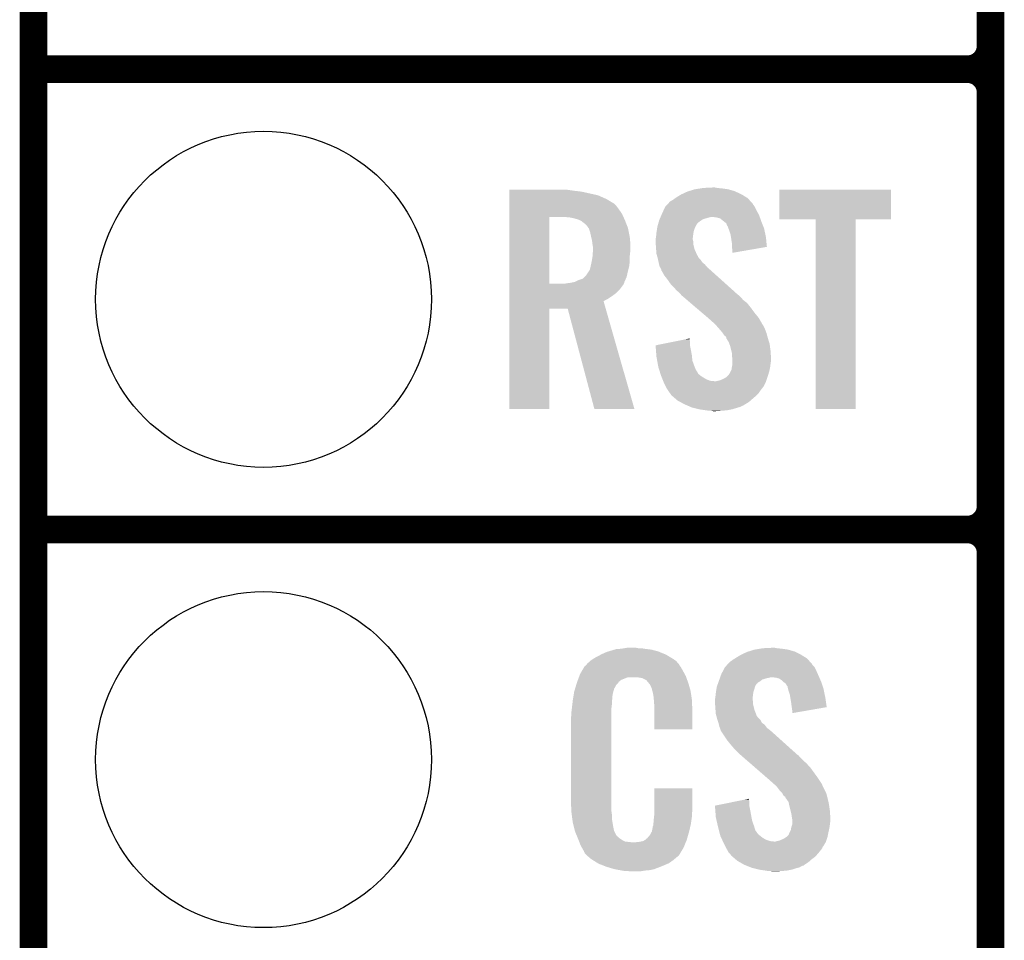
# Model space of a CAD drawing. Extents: x -0.05 to 0.95, y -0.15 to 0.98.
# Tile 11 of 30: x -0.05 to 0.16, y 0.46 to 0.66. Entities that reach past the tile are written whole.
import ezdxf

# ---------------------------------------------------------------- set-up
doc = ezdxf.new("R2010")
doc.units = 0
doc.layers.get('0').update_dxf_attribs({"linetype": 'CONTINUOUS'})
for name, color, linetype in [('GESTURE_CLICK_V102_GKO', 5, 'CONTINUOUS'), ('GESTURE_CLICK_V102_GTO', 14, 'CONTINUOUS'), ('GESTURE_CLICK_V102_GTS', 12, 'CONTINUOUS')]:
    doc.layers.add(name, color=color, linetype=linetype)

# ---------------------------------------------------------------- blocks, each defined once
blk = doc.blocks.new('ROUND_20')
blk.add_circle((0, 0), 0.0365)

msp = doc.modelspace()

# ---------------------------------------------------------------- linework, layer by layer
at = {"layer": 'GESTURE_CLICK_V102_GKO', "const_width": 0.006}
msp.add_lwpolyline([(-0.05, -0.15), (-0.05, 0.885)], dxfattribs=at)
at = {"layer": 'GESTURE_CLICK_V102_GTO', "const_width": 0.006}
for points in [[(0.158, -0.022), (0.158, 0.722)], [(-0.05, 0.65), (0.153, 0.65)], [(-0.05, 0.65), (0.153, 0.65)], [(0.158, 0.555), (0.158, 0.645)], [(-0.05, 0.55), (0.153, 0.55)], [(-0.05, 0.55), (0.153, 0.55)], [(0.158, 0.455), (0.158, 0.545)]]:
    msp.add_lwpolyline(points, dxfattribs=at)
for points in [[(0.153, 0.65, 0.414214), (0.158, 0.655)], [(0.158, 0.645, 0.414214), (0.153, 0.65)], [(0.158, 0.645, 0.414214), (0.153, 0.65)], [(0.153, 0.55, 0.414214), (0.158, 0.555)], [(0.158, 0.545, 0.414214), (0.153, 0.55)], [(0.158, 0.545, 0.414214), (0.153, 0.55)]]:
    msp.add_lwpolyline(points, format="xyb", dxfattribs=at)
at = {"layer": 'GESTURE_CLICK_V102_GTO'}
for points in [[(0.0534, 0.6237), (0.0534, 0.6238), (0.0667, 0.6237), (0.066, 0.6238)], [(0.0534, 0.6236), (0.0534, 0.6237), (0.0674, 0.6236), (0.0667, 0.6237)], [(0.0534, 0.6234), (0.0534, 0.6236), (0.0691, 0.6234), (0.0674, 0.6236)], [(0.0534, 0.6226), (0.0534, 0.6234), (0.0727, 0.6226), (0.0691, 0.6234)], [(0.0898, 0.6222), (0.0908, 0.6228), (0.10487, 0.6222), (0.1039, 0.6228)], [(0.0908, 0.6228), (0.0921, 0.6234), (0.1039, 0.6228), (0.10261, 0.6234)], [(0.0921, 0.6234), (0.09242, 0.6235), (0.10261, 0.6234), (0.1024, 0.6235)], [(0.09242, 0.6235), (0.0937, 0.6239), (0.1024, 0.6235), (0.101, 0.6239)], [(0.0937, 0.6239), (0.09497, 0.6241), (0.101, 0.6239), (0.0996, 0.6241)], [(0.09497, 0.6241), (0.0956, 0.6242), (0.0996, 0.6241), (0.0986, 0.6242)], [(0.0956, 0.6242), (0.0976, 0.6243), (0.0986, 0.6242), (0.0981, 0.6243)], [(0.1121, 0.6174), (0.1121, 0.6238), (0.1364, 0.6174), (0.1364, 0.6238)], [(0.1121, 0.6238), (0.1121, 0.6238), (0.1364, 0.6238), (0.1121, 0.6238)], [(0.0534, 0.6218), (0.0534, 0.6226), (0.0745, 0.6218), (0.0727, 0.6226)], [(0.0534, 0.6209), (0.0534, 0.6218), (0.076, 0.6209), (0.0745, 0.6218)], [(0.0534, 0.6208), (0.0534, 0.6209), (0.0762, 0.6208), (0.076, 0.6209)], [(0.0534, 0.6204), (0.0534, 0.6208), (0.0766, 0.6204), (0.0762, 0.6208)], [(0.08776, 0.6206), (0.08794, 0.6208), (0.1064, 0.6206), (0.1063, 0.6208)], [(0.08794, 0.6208), (0.0884, 0.6213), (0.1063, 0.6208), (0.10584, 0.6213)], [(0.0884, 0.6213), (0.0886, 0.6214), (0.10584, 0.6213), (0.10575, 0.6214)], [(0.0886, 0.6214), (0.0891, 0.6217), (0.10575, 0.6214), (0.10548, 0.6217)], [(0.0891, 0.6217), (0.08952, 0.622), (0.10548, 0.6217), (0.1052, 0.622)], [(0.08952, 0.622), (0.0898, 0.6222), (0.1052, 0.622), (0.10487, 0.6222)], [(0.0534, 0.6196), (0.0534, 0.6204), (0.0772, 0.6196), (0.0766, 0.6204)], [(0.0534, 0.6186), (0.0534, 0.6196), (0.0779, 0.6186), (0.0772, 0.6196)], [(0.0534, 0.6179), (0.0534, 0.6186), (0.07822, 0.6179), (0.0779, 0.6186)], [(0.08647, 0.6183), (0.0866, 0.6186), (0.1077, 0.6183), (0.10754, 0.6186)], [(0.0866, 0.6186), (0.08697, 0.6194), (0.10754, 0.6186), (0.1071, 0.6194)], [(0.08697, 0.6194), (0.0873, 0.6201), (0.1071, 0.6194), (0.10675, 0.6201)], [(0.0873, 0.6201), (0.08739, 0.6202), (0.10675, 0.6201), (0.1067, 0.6202)], [(0.08739, 0.6202), (0.08776, 0.6206), (0.1067, 0.6202), (0.1064, 0.6206)], [(0.0534, 0.6034), (0.0534, 0.6179), (0.0621, 0.6034), (0.0621, 0.6179)], [(0.0665, 0.6178), (0.0653, 0.6179), (0.07827, 0.6178), (0.07822, 0.6179)], [(0.0675, 0.6176), (0.0665, 0.6178), (0.07836, 0.6176), (0.07827, 0.6178)], [(0.0685, 0.6173), (0.0675, 0.6176), (0.0785, 0.6173), (0.07836, 0.6176)], [(0.0691, 0.617), (0.0685, 0.6173), (0.07862, 0.617), (0.0785, 0.6173)], [(0.0696, 0.6166), (0.0691, 0.617), (0.07877, 0.6166), (0.07862, 0.617)], [(0.0699, 0.6164), (0.0696, 0.6166), (0.07885, 0.6164), (0.07877, 0.6166)], [(0.0702, 0.6161), (0.0699, 0.6164), (0.07897, 0.6161), (0.07885, 0.6164)], [(0.08571, 0.6162), (0.0858, 0.6165), (0.0941, 0.6162), (0.0943, 0.6165)], [(0.0858, 0.6165), (0.08583, 0.6166), (0.0943, 0.6165), (0.0944, 0.6166)], [(0.08583, 0.6166), (0.08594, 0.617), (0.0944, 0.6166), (0.0949, 0.617)], [(0.08594, 0.617), (0.086, 0.6172), (0.0949, 0.617), (0.0952, 0.6172)], [(0.086, 0.6172), (0.08609, 0.6174), (0.0952, 0.6172), (0.0955, 0.6174)], [(0.08609, 0.6174), (0.08621, 0.6177), (0.0955, 0.6174), (0.0965, 0.6177)], [(0.08621, 0.6177), (0.0863, 0.6179), (0.0965, 0.6177), (0.0973, 0.6179)], [(0.0863, 0.6179), (0.08647, 0.6183), (0.10784, 0.6179), (0.1077, 0.6183)], [(0.0984, 0.6178), (0.0976, 0.6179), (0.10788, 0.6178), (0.10784, 0.6179)], [(0.0992, 0.6176), (0.0984, 0.6178), (0.10795, 0.6176), (0.10788, 0.6178)], [(0.10007, 0.6169), (0.0992, 0.6176), (0.1082, 0.6169), (0.10795, 0.6176)], [(0.1002, 0.6168), (0.10007, 0.6169), (0.10824, 0.6168), (0.1082, 0.6169)], [(0.1006, 0.6165), (0.1002, 0.6168), (0.10836, 0.6165), (0.10824, 0.6168)], [(0.1007, 0.6161), (0.1006, 0.6165), (0.10852, 0.6161), (0.10836, 0.6165)], [(0.12, 0.5762), (0.12, 0.6174), (0.1287, 0.5762), (0.1287, 0.6174)], [(0.12, 0.6174), (0.12, 0.6174), (0.1287, 0.6174), (0.1364, 0.6174)], [(0.07063, 0.6155), (0.0702, 0.6161), (0.0792, 0.6155), (0.07897, 0.6161)], [(0.0707, 0.6154), (0.07063, 0.6155), (0.07922, 0.6154), (0.0792, 0.6155)], [(0.071, 0.6145), (0.0707, 0.6154), (0.0794, 0.6145), (0.07922, 0.6154)], [(0.0712, 0.6136), (0.071, 0.6145), (0.07958, 0.6136), (0.0794, 0.6145)], [(0.0853, 0.6135), (0.08537, 0.6142), (0.09331, 0.6135), (0.0934, 0.6142)], [(0.08537, 0.6142), (0.0854, 0.6145), (0.0934, 0.6142), (0.09345, 0.6145)], [(0.0854, 0.6145), (0.08545, 0.6148), (0.09345, 0.6145), (0.0935, 0.6148)], [(0.08545, 0.6148), (0.08554, 0.6154), (0.0935, 0.6148), (0.0937, 0.6154)], [(0.08554, 0.6154), (0.0856, 0.6158), (0.0937, 0.6154), (0.0939, 0.6158)], [(0.0856, 0.6158), (0.08571, 0.6162), (0.0939, 0.6158), (0.0941, 0.6162)], [(0.1009, 0.6159), (0.1007, 0.6161), (0.1086, 0.6159), (0.10852, 0.6161)], [(0.1009, 0.6158), (0.1009, 0.6159), (0.10864, 0.6158), (0.1086, 0.6159)], [(0.10105, 0.6154), (0.1009, 0.6158), (0.1088, 0.6154), (0.10864, 0.6158)], [(0.1012, 0.615), (0.10105, 0.6154), (0.10888, 0.615), (0.1088, 0.6154)], [(0.1015, 0.6141), (0.1012, 0.615), (0.10907, 0.6141), (0.10888, 0.615)], [(0.07122, 0.6135), (0.0712, 0.6136), (0.0796, 0.6135), (0.07958, 0.6136)], [(0.0714, 0.6128), (0.07122, 0.6135), (0.07966, 0.6128), (0.0796, 0.6135)], [(0.07144, 0.6124), (0.0714, 0.6128), (0.0797, 0.6124), (0.07966, 0.6128)], [(0.0715, 0.6119), (0.07144, 0.6124), (0.0797, 0.6119), (0.0797, 0.6124)], [(0.0852, 0.6131), (0.08528, 0.6134), (0.0933, 0.6131), (0.0933, 0.6134)], [(0.0852, 0.613), (0.0852, 0.6131), (0.0933, 0.613), (0.0933, 0.6131)], [(0.0852, 0.6126), (0.0852, 0.613), (0.0934, 0.6126), (0.0933, 0.613)], [(0.08524, 0.612), (0.0852, 0.6126), (0.0934, 0.612), (0.0934, 0.6126)], [(0.08528, 0.6134), (0.0853, 0.6135), (0.0933, 0.6134), (0.09331, 0.6135)], [(0.10159, 0.6135), (0.1015, 0.6141), (0.1092, 0.6135), (0.10907, 0.6141)], [(0.1018, 0.6122), (0.10159, 0.6135), (0.10932, 0.6122), (0.1092, 0.6135)], [(0.1018, 0.6114), (0.1018, 0.6122), (0.1094, 0.6114), (0.10932, 0.6122)], [(0.0716, 0.6113), (0.0715, 0.6119), (0.0797, 0.6113), (0.0797, 0.6119)], [(0.07152, 0.6095), (0.07158, 0.6104), (0.0796, 0.6095), (0.0797, 0.6104)], [(0.07158, 0.6104), (0.0716, 0.6106), (0.0797, 0.6104), (0.0797, 0.6106)], [(0.0716, 0.6106), (0.0716, 0.6113), (0.0797, 0.6106), (0.0797, 0.6113)], [(0.0853, 0.6112), (0.08524, 0.612), (0.0936, 0.6112), (0.0934, 0.612)], [(0.08533, 0.6108), (0.0853, 0.6112), (0.0937, 0.6108), (0.0936, 0.6112)], [(0.0854, 0.6099), (0.08533, 0.6108), (0.09412, 0.6099), (0.0937, 0.6108)], [(0.08551, 0.6095), (0.0854, 0.6099), (0.0943, 0.6095), (0.09412, 0.6099)], [(0.1019, 0.6107), (0.1018, 0.6114), (0.10536, 0.6107), (0.1094, 0.6114)], [(0.1019, 0.6101), (0.1019, 0.6107), (0.1019, 0.6101), (0.10536, 0.6107)], [(0.07112, 0.6073), (0.0713, 0.6081), (0.0795, 0.6073), (0.07957, 0.6081)], [(0.0713, 0.6081), (0.07137, 0.6085), (0.07957, 0.6081), (0.0796, 0.6085)], [(0.07137, 0.6085), (0.0715, 0.6093), (0.0796, 0.6085), (0.0796, 0.6093)], [(0.0715, 0.6093), (0.07152, 0.6095), (0.0796, 0.6093), (0.0796, 0.6095)], [(0.08554, 0.6094), (0.08551, 0.6095), (0.0944, 0.6094), (0.0943, 0.6095)], [(0.08556, 0.6093), (0.08554, 0.6094), (0.0944, 0.6093), (0.0944, 0.6094)], [(0.08565, 0.609), (0.08556, 0.6093), (0.0946, 0.609), (0.0944, 0.6093)], [(0.0857, 0.6088), (0.08565, 0.609), (0.0948, 0.6088), (0.0946, 0.609)], [(0.08574, 0.6086), (0.0857, 0.6088), (0.095, 0.6086), (0.0948, 0.6088)], [(0.08588, 0.608), (0.08574, 0.6086), (0.0954, 0.608), (0.095, 0.6086)], [(0.0859, 0.6079), (0.08588, 0.608), (0.09552, 0.6079), (0.0954, 0.608)], [(0.08597, 0.6076), (0.0859, 0.6079), (0.0959, 0.6076), (0.09552, 0.6079)], [(0.0701, 0.6052), (0.0707, 0.6061), (0.07899, 0.6052), (0.0792, 0.6061)], [(0.0707, 0.6061), (0.0709, 0.6064), (0.0792, 0.6061), (0.07927, 0.6064)], [(0.0709, 0.6064), (0.0711, 0.6072), (0.07927, 0.6064), (0.07948, 0.6072)], [(0.0711, 0.6072), (0.07112, 0.6073), (0.07948, 0.6072), (0.0795, 0.6073)], [(0.0861, 0.6071), (0.08597, 0.6076), (0.09633, 0.6071), (0.0959, 0.6076)], [(0.08622, 0.6069), (0.0861, 0.6071), (0.0965, 0.6069), (0.09633, 0.6071)], [(0.0864, 0.6066), (0.08622, 0.6069), (0.09685, 0.6066), (0.0965, 0.6069)], [(0.08647, 0.6063), (0.0864, 0.6066), (0.0972, 0.6063), (0.09685, 0.6066)], [(0.0865, 0.6062), (0.08647, 0.6063), (0.09731, 0.6062), (0.0972, 0.6063)], [(0.0866, 0.6061), (0.0865, 0.6062), (0.09742, 0.6061), (0.09731, 0.6062)], [(0.0871, 0.6052), (0.0866, 0.6061), (0.09842, 0.6052), (0.09742, 0.6061)], [(0.0654, 0.6034), (0.066, 0.6035), (0.0783, 0.6034), (0.07835, 0.6035)], [(0.066, 0.6035), (0.0668, 0.6036), (0.07835, 0.6035), (0.0784, 0.6036)], [(0.0668, 0.6036), (0.06725, 0.6037), (0.0784, 0.6036), (0.0784, 0.6037)], [(0.06725, 0.6037), (0.0677, 0.6038), (0.0784, 0.6037), (0.07845, 0.6038)], [(0.0677, 0.6038), (0.0685, 0.6042), (0.07845, 0.6038), (0.07863, 0.6042)], [(0.0685, 0.6042), (0.0694, 0.6045), (0.07863, 0.6042), (0.07876, 0.6045)], [(0.0694, 0.6045), (0.0697, 0.6048), (0.07876, 0.6045), (0.0789, 0.6048)], [(0.0697, 0.6048), (0.0701, 0.6052), (0.0789, 0.6048), (0.07899, 0.6052)], [(0.0878, 0.6043), (0.0871, 0.6052), (0.09943, 0.6043), (0.09842, 0.6052)], [(0.0885, 0.6033), (0.0878, 0.6043), (0.10054, 0.6033), (0.09943, 0.6043)], [(0.0534, 0.6032), (0.0534, 0.6034), (0.0782, 0.6032), (0.0783, 0.6034)], [(0.0534, 0.6034), (0.0534, 0.6034), (0.0654, 0.6034), (0.0621, 0.6034)], [(0.0534, 0.6028), (0.0534, 0.6032), (0.0779, 0.6028), (0.0782, 0.6032)], [(0.0534, 0.6021), (0.0534, 0.6028), (0.0774, 0.6021), (0.0779, 0.6028)], [(0.0534, 0.6015), (0.0534, 0.6021), (0.0768, 0.6015), (0.0774, 0.6021)], [(0.0534, 0.6008), (0.0534, 0.6015), (0.0759, 0.6008), (0.0768, 0.6015)], [(0.0892, 0.6026), (0.0885, 0.6033), (0.10132, 0.6026), (0.10054, 0.6033)], [(0.0898, 0.6019), (0.0892, 0.6026), (0.1021, 0.6019), (0.10132, 0.6026)], [(0.0903, 0.6015), (0.0898, 0.6019), (0.10254, 0.6015), (0.1021, 0.6019)], [(0.0907, 0.6011), (0.0903, 0.6015), (0.10299, 0.6011), (0.10254, 0.6015)], [(0.0534, 0.6002), (0.0534, 0.6008), (0.075, 0.6002), (0.0759, 0.6008)], [(0.0534, 0.5996), (0.0534, 0.6002), (0.0739, 0.5996), (0.075, 0.6002)], [(0.0534, 0.598), (0.0534, 0.5996), (0.07436, 0.598), (0.0739, 0.5996)], [(0.0907, 0.601), (0.0907, 0.6011), (0.1031, 0.601), (0.10299, 0.6011)], [(0.09082, 0.6009), (0.0907, 0.601), (0.1033, 0.6009), (0.1031, 0.601)], [(0.09129, 0.6005), (0.09082, 0.6009), (0.1037, 0.6005), (0.1033, 0.6009)], [(0.09199, 0.5999), (0.09129, 0.6005), (0.1042, 0.5999), (0.1037, 0.6005)], [(0.09281, 0.5992), (0.09199, 0.5999), (0.1051, 0.5992), (0.1042, 0.5999)], [(0.0534, 0.5762), (0.0534, 0.598), (0.0621, 0.5762), (0.0621, 0.598)], [(0.0534, 0.598), (0.0534, 0.598), (0.0621, 0.598), (0.0661, 0.598)], [(0.0719, 0.5762), (0.0661, 0.598), (0.0806, 0.5762), (0.07436, 0.598)], [(0.09398, 0.5982), (0.09281, 0.5992), (0.1059, 0.5982), (0.1051, 0.5992)], [(0.09528, 0.5971), (0.09398, 0.5982), (0.1067, 0.5971), (0.1059, 0.5982)], [(0.09657, 0.596), (0.09528, 0.5971), (0.1076, 0.596), (0.1067, 0.5971)], [(0.0968, 0.5958), (0.09657, 0.596), (0.10772, 0.5958), (0.1076, 0.596)], [(0.0977, 0.595), (0.0968, 0.5958), (0.10818, 0.595), (0.10772, 0.5958)], [(0.0979, 0.5948), (0.0977, 0.595), (0.1083, 0.5948), (0.10818, 0.595)], [(0.0981, 0.5946), (0.0979, 0.5948), (0.1084, 0.5946), (0.1083, 0.5948)], [(0.0984, 0.5943), (0.0981, 0.5946), (0.1086, 0.5943), (0.1084, 0.5946)], [(0.0985, 0.5942), (0.0984, 0.5943), (0.10865, 0.5942), (0.1086, 0.5943)], [(0.09911, 0.5935), (0.0985, 0.5942), (0.109, 0.5935), (0.10865, 0.5942)], [(0.0992, 0.5934), (0.09911, 0.5935), (0.10904, 0.5934), (0.109, 0.5935)], [(0.0997, 0.5928), (0.0992, 0.5934), (0.10926, 0.5928), (0.10904, 0.5934)], [(0.09977, 0.5927), (0.0997, 0.5928), (0.1093, 0.5927), (0.10926, 0.5928)], [(0.0852, 0.59), (0.08866, 0.5907), (0.0927, 0.59), (0.0927, 0.5907)], [(0.08866, 0.5907), (0.09162, 0.5913), (0.0927, 0.5907), (0.0926, 0.5913)], [(0.09162, 0.5913), (0.0926, 0.5915), (0.0926, 0.5913), (0.0926, 0.5915)], [(0.1001, 0.5922), (0.09977, 0.5927), (0.10944, 0.5922), (0.1093, 0.5927)], [(0.1005, 0.5919), (0.1001, 0.5922), (0.10952, 0.5919), (0.10944, 0.5922)], [(0.1006, 0.5916), (0.1005, 0.5919), (0.1096, 0.5916), (0.10952, 0.5919)], [(0.1006, 0.5915), (0.1006, 0.5916), (0.10963, 0.5915), (0.1096, 0.5916)], [(0.1011, 0.5907), (0.1006, 0.5915), (0.10988, 0.5907), (0.10963, 0.5915)], [(0.10125, 0.5903), (0.1011, 0.5907), (0.11, 0.5903), (0.10988, 0.5907)], [(0.08521, 0.5899), (0.0852, 0.59), (0.0927, 0.5899), (0.0927, 0.59)], [(0.08529, 0.5889), (0.08521, 0.5899), (0.0929, 0.5889), (0.0927, 0.5899)], [(0.08538, 0.5878), (0.08529, 0.5889), (0.0931, 0.5878), (0.0929, 0.5889)], [(0.1014, 0.5899), (0.10125, 0.5903), (0.11005, 0.5899), (0.11, 0.5903)], [(0.10168, 0.5888), (0.1014, 0.5899), (0.1102, 0.5888), (0.11005, 0.5899)], [(0.1018, 0.5883), (0.10168, 0.5888), (0.11023, 0.5883), (0.1102, 0.5888)], [(0.0854, 0.5875), (0.08538, 0.5878), (0.09313, 0.5875), (0.0931, 0.5878)], [(0.08555, 0.5867), (0.0854, 0.5875), (0.0932, 0.5867), (0.09313, 0.5875)], [(0.08575, 0.5856), (0.08555, 0.5867), (0.0936, 0.5856), (0.0932, 0.5867)], [(0.1018, 0.5877), (0.1018, 0.5883), (0.11027, 0.5877), (0.11023, 0.5883)], [(0.10188, 0.5872), (0.1018, 0.5877), (0.1103, 0.5872), (0.11027, 0.5877)], [(0.1019, 0.5871), (0.10188, 0.5872), (0.1103, 0.5871), (0.1103, 0.5872)], [(0.1019, 0.5867), (0.1019, 0.5871), (0.1103, 0.5867), (0.1103, 0.5871)], [(0.1019, 0.586), (0.1019, 0.5867), (0.1102, 0.586), (0.1103, 0.5867)], [(0.0858, 0.5853), (0.08575, 0.5856), (0.09372, 0.5853), (0.0936, 0.5856)], [(0.08602, 0.5846), (0.0858, 0.5853), (0.094, 0.5846), (0.09372, 0.5853)], [(0.08605, 0.5845), (0.08602, 0.5846), (0.0941, 0.5845), (0.094, 0.5846)], [(0.08615, 0.5842), (0.08605, 0.5845), (0.0943, 0.5842), (0.0941, 0.5845)], [(0.1013, 0.5839), (0.1015, 0.5843), (0.10978, 0.5839), (0.1099, 0.5843)], [(0.1015, 0.5843), (0.1017, 0.5847), (0.1099, 0.5843), (0.10999, 0.5847)], [(0.1017, 0.5847), (0.10178, 0.5852), (0.10999, 0.5847), (0.1101, 0.5852)], [(0.10178, 0.5852), (0.1019, 0.5859), (0.1101, 0.5852), (0.11019, 0.5859)], [(0.1019, 0.5859), (0.1019, 0.586), (0.11019, 0.5859), (0.1102, 0.586)], [(0.08627, 0.5838), (0.08615, 0.5842), (0.0945, 0.5838), (0.0943, 0.5842)], [(0.0864, 0.5834), (0.08627, 0.5838), (0.095, 0.5834), (0.0945, 0.5838)], [(0.08656, 0.583), (0.0864, 0.5834), (0.0956, 0.583), (0.095, 0.5834)], [(0.08672, 0.5826), (0.08656, 0.583), (0.0963, 0.5826), (0.0956, 0.583)], [(0.08684, 0.5823), (0.08672, 0.5826), (0.0971, 0.5823), (0.0963, 0.5826)], [(0.08688, 0.5822), (0.08684, 0.5823), (0.0981, 0.5822), (0.0971, 0.5823)], [(0.08692, 0.5821), (0.08688, 0.5822), (0.1092, 0.5821), (0.10923, 0.5822)], [(0.087, 0.5819), (0.08692, 0.5821), (0.1091, 0.5819), (0.1092, 0.5821)], [(0.0983, 0.5822), (0.0987, 0.5823), (0.10923, 0.5822), (0.10927, 0.5823)], [(0.0987, 0.5823), (0.0992, 0.5824), (0.10927, 0.5823), (0.1093, 0.5824)], [(0.0992, 0.5824), (0.1001, 0.5828), (0.1093, 0.5824), (0.10943, 0.5828)], [(0.1001, 0.5828), (0.1006, 0.5831), (0.10943, 0.5828), (0.10953, 0.5831)], [(0.1006, 0.5831), (0.1008, 0.5833), (0.10953, 0.5831), (0.1096, 0.5833)], [(0.1008, 0.5833), (0.1011, 0.5836), (0.1096, 0.5833), (0.10969, 0.5836)], [(0.1011, 0.5836), (0.1013, 0.5839), (0.10969, 0.5836), (0.10978, 0.5839)], [(0.0874, 0.5811), (0.087, 0.5819), (0.1087, 0.5811), (0.1091, 0.5819)], [(0.08745, 0.581), (0.0874, 0.5811), (0.1086, 0.581), (0.1087, 0.5811)], [(0.0876, 0.5807), (0.08745, 0.581), (0.1084, 0.5807), (0.1086, 0.581)], [(0.08793, 0.5802), (0.0876, 0.5807), (0.108, 0.5802), (0.1084, 0.5807)], [(0.0882, 0.5798), (0.08793, 0.5802), (0.10773, 0.5798), (0.108, 0.5802)], [(0.08835, 0.5796), (0.0882, 0.5798), (0.1076, 0.5796), (0.10773, 0.5798)], [(0.0885, 0.5794), (0.08835, 0.5796), (0.1074, 0.5794), (0.1076, 0.5796)], [(0.0886, 0.5792), (0.0885, 0.5794), (0.1072, 0.5792), (0.1074, 0.5794)], [(0.08883, 0.579), (0.0886, 0.5792), (0.107, 0.579), (0.1072, 0.5792)], [(0.08953, 0.5784), (0.08883, 0.579), (0.1063, 0.5784), (0.107, 0.579)], [(0.09, 0.578), (0.08953, 0.5784), (0.10584, 0.578), (0.1063, 0.5784)], [(0.09056, 0.5777), (0.09, 0.578), (0.1055, 0.5777), (0.10584, 0.578)], [(0.0915, 0.5772), (0.09056, 0.5777), (0.10467, 0.5772), (0.1055, 0.5777)], [(0.09173, 0.5771), (0.0915, 0.5772), (0.1045, 0.5771), (0.10467, 0.5772)], [(0.09196, 0.577), (0.09173, 0.5771), (0.1044, 0.577), (0.1045, 0.5771)], [(0.09219, 0.5769), (0.09196, 0.577), (0.1041, 0.5769), (0.1044, 0.577)], [(0.09287, 0.5766), (0.09219, 0.5769), (0.1035, 0.5766), (0.1041, 0.5769)], [(0.0931, 0.5765), (0.09287, 0.5766), (0.10315, 0.5765), (0.1035, 0.5766)], [(0.0935, 0.5764), (0.0931, 0.5765), (0.1028, 0.5764), (0.10315, 0.5765)], [(0.0947, 0.5761), (0.0935, 0.5764), (0.1018, 0.5761), (0.1028, 0.5764)], [(0.0961, 0.5759), (0.0947, 0.5761), (0.1008, 0.5759), (0.1018, 0.5761)], [(0.0968, 0.5758), (0.0961, 0.5759), (0.0996, 0.5758), (0.1008, 0.5759)], [(0.0977, 0.5757), (0.0973, 0.5758), (0.0983, 0.5757), (0.0996, 0.5758)], [(0.07167, 0.5219), (0.0723, 0.5223), (0.089, 0.5219), (0.08833, 0.5223)], [(0.0723, 0.5223), (0.0733, 0.5228), (0.08833, 0.5223), (0.0875, 0.5228)], [(0.0733, 0.5228), (0.0737, 0.523), (0.0875, 0.5228), (0.08701, 0.523)], [(0.0737, 0.523), (0.0746, 0.5234), (0.08701, 0.523), (0.08604, 0.5234)], [(0.0746, 0.5234), (0.07493, 0.5235), (0.08604, 0.5234), (0.0858, 0.5235)], [(0.07493, 0.5235), (0.07627, 0.5239), (0.0858, 0.5235), (0.0843, 0.5239)], [(0.07627, 0.5239), (0.0766, 0.524), (0.0843, 0.5239), (0.0835, 0.524)], [(0.0766, 0.524), (0.0778, 0.5241), (0.0835, 0.524), (0.0827, 0.5241)], [(0.0778, 0.5241), (0.0784, 0.5242), (0.0827, 0.5241), (0.0821, 0.5242)], [(0.0784, 0.5242), (0.079, 0.5243), (0.0815, 0.5242), (0.081, 0.5243)], [(0.10248, 0.522), (0.1028, 0.5222), (0.1181, 0.522), (0.11778, 0.5222)], [(0.1028, 0.5222), (0.1038, 0.5228), (0.11778, 0.5222), (0.1168, 0.5228)], [(0.1038, 0.5228), (0.1051, 0.5234), (0.1168, 0.5228), (0.1156, 0.5234)], [(0.1051, 0.5234), (0.10542, 0.5235), (0.1156, 0.5234), (0.1154, 0.5235)], [(0.10542, 0.5235), (0.1067, 0.5239), (0.1154, 0.5235), (0.114, 0.5239)], [(0.1067, 0.5239), (0.1079, 0.5241), (0.114, 0.5239), (0.1126, 0.5241)], [(0.1079, 0.5241), (0.1085, 0.5242), (0.1126, 0.5241), (0.1116, 0.5242)], [(0.1085, 0.5242), (0.1105, 0.5243), (0.1116, 0.5242), (0.1111, 0.5243)], [(0.06915, 0.5192), (0.06968, 0.5201), (0.0912, 0.5192), (0.0907, 0.5201)], [(0.06968, 0.5201), (0.0698, 0.5203), (0.0907, 0.5201), (0.09055, 0.5203)], [(0.0698, 0.5203), (0.07, 0.5204), (0.09055, 0.5203), (0.09047, 0.5204)], [(0.07, 0.5204), (0.07008, 0.5205), (0.09047, 0.5204), (0.0904, 0.5205)], [(0.07008, 0.5205), (0.07024, 0.5207), (0.0904, 0.5205), (0.0903, 0.5207)], [(0.07024, 0.5207), (0.0704, 0.5209), (0.0903, 0.5207), (0.09013, 0.5209)], [(0.0704, 0.5209), (0.07097, 0.5214), (0.09013, 0.5209), (0.0897, 0.5214)], [(0.07097, 0.5214), (0.0712, 0.5216), (0.0897, 0.5214), (0.08942, 0.5216)], [(0.0712, 0.5216), (0.07167, 0.5219), (0.08942, 0.5216), (0.089, 0.5219)], [(0.09993, 0.5194), (0.1003, 0.5201), (0.1201, 0.5194), (0.11975, 0.5201)], [(0.1003, 0.5201), (0.10039, 0.5202), (0.11975, 0.5201), (0.1197, 0.5202)], [(0.10039, 0.5202), (0.10076, 0.5206), (0.1197, 0.5202), (0.1193, 0.5206)], [(0.10076, 0.5206), (0.10094, 0.5208), (0.1193, 0.5206), (0.1192, 0.5208)], [(0.10094, 0.5208), (0.1014, 0.5213), (0.1192, 0.5208), (0.11874, 0.5213)], [(0.1014, 0.5213), (0.1016, 0.5214), (0.11874, 0.5213), (0.11865, 0.5214)], [(0.1016, 0.5214), (0.102, 0.5217), (0.11865, 0.5214), (0.11837, 0.5217)], [(0.102, 0.5217), (0.10248, 0.522), (0.11837, 0.5217), (0.1181, 0.522)], [(0.06832, 0.5173), (0.06854, 0.5179), (0.0777, 0.5173), (0.0792, 0.5179)], [(0.06854, 0.5179), (0.06862, 0.5181), (0.09187, 0.5179), (0.0918, 0.5181)], [(0.06854, 0.5179), (0.06854, 0.5179), (0.0792, 0.5179), (0.0811, 0.5179)], [(0.06862, 0.5181), (0.0688, 0.5186), (0.0918, 0.5181), (0.09153, 0.5186)], [(0.0688, 0.5186), (0.06915, 0.5192), (0.09153, 0.5186), (0.0912, 0.5192)], [(0.0818, 0.5178), (0.0811, 0.5179), (0.09191, 0.5178), (0.09187, 0.5179)], [(0.09921, 0.5178), (0.09925, 0.5179), (0.1099, 0.5178), (0.1103, 0.5179)], [(0.09925, 0.5179), (0.09939, 0.5183), (0.12077, 0.5179), (0.1206, 0.5183)], [(0.09939, 0.5183), (0.0995, 0.5186), (0.1206, 0.5183), (0.12046, 0.5186)], [(0.0995, 0.5186), (0.09993, 0.5194), (0.12046, 0.5186), (0.1201, 0.5194)], [(0.1114, 0.5178), (0.1105, 0.5179), (0.12081, 0.5178), (0.12077, 0.5179)], [(0.06771, 0.5154), (0.06798, 0.5163), (0.0762, 0.5154), (0.0767, 0.5163)], [(0.06798, 0.5163), (0.0681, 0.5167), (0.0767, 0.5163), (0.0771, 0.5167)], [(0.0681, 0.5167), (0.06817, 0.5169), (0.0771, 0.5167), (0.0772, 0.5169)], [(0.06817, 0.5169), (0.06832, 0.5173), (0.0772, 0.5169), (0.0777, 0.5173)], [(0.0823, 0.5177), (0.0818, 0.5178), (0.09194, 0.5177), (0.09191, 0.5178)], [(0.0833, 0.5172), (0.0823, 0.5177), (0.09212, 0.5172), (0.09194, 0.5177)], [(0.0834, 0.517), (0.0833, 0.5172), (0.09219, 0.517), (0.09212, 0.5172)], [(0.08366, 0.5167), (0.0834, 0.517), (0.0923, 0.5167), (0.09219, 0.517)], [(0.084, 0.5163), (0.08366, 0.5167), (0.09242, 0.5163), (0.0923, 0.5167)], [(0.0844, 0.5154), (0.084, 0.5163), (0.09268, 0.5154), (0.09242, 0.5163)], [(0.09844, 0.5154), (0.0985, 0.5158), (0.1067, 0.5154), (0.1068, 0.5158)], [(0.0985, 0.5158), (0.09864, 0.5162), (0.1068, 0.5158), (0.107, 0.5162)], [(0.09864, 0.5162), (0.09875, 0.5165), (0.107, 0.5162), (0.1072, 0.5165)], [(0.09875, 0.5165), (0.09879, 0.5166), (0.1072, 0.5165), (0.1074, 0.5166)], [(0.09879, 0.5166), (0.09882, 0.5167), (0.1074, 0.5166), (0.1074, 0.5167)], [(0.09882, 0.5167), (0.09893, 0.517), (0.1074, 0.5167), (0.1079, 0.517)], [(0.09893, 0.517), (0.09907, 0.5174), (0.1079, 0.517), (0.1084, 0.5174)], [(0.09907, 0.5174), (0.09918, 0.5177), (0.1084, 0.5174), (0.1094, 0.5177)], [(0.09918, 0.5177), (0.09921, 0.5178), (0.1094, 0.5177), (0.1099, 0.5178)], [(0.1121, 0.5176), (0.1114, 0.5178), (0.1209, 0.5176), (0.12081, 0.5178)], [(0.1127, 0.5172), (0.1121, 0.5176), (0.12107, 0.5172), (0.1209, 0.5176)], [(0.113, 0.5169), (0.1127, 0.5172), (0.1212, 0.5169), (0.12107, 0.5172)], [(0.1131, 0.5168), (0.113, 0.5169), (0.12123, 0.5168), (0.1212, 0.5169)], [(0.1135, 0.5165), (0.1131, 0.5168), (0.12133, 0.5165), (0.12123, 0.5168)], [(0.1137, 0.5161), (0.1135, 0.5165), (0.12147, 0.5161), (0.12133, 0.5165)], [(0.1139, 0.5159), (0.1137, 0.5161), (0.12153, 0.5159), (0.12147, 0.5161)], [(0.1139, 0.5158), (0.1139, 0.5159), (0.12157, 0.5158), (0.12153, 0.5159)], [(0.114, 0.5154), (0.1139, 0.5158), (0.1217, 0.5154), (0.12157, 0.5158)], [(0.06726, 0.5132), (0.06734, 0.5137), (0.0758, 0.5132), (0.0758, 0.5137)], [(0.06734, 0.5137), (0.06741, 0.5141), (0.0758, 0.5137), (0.0759, 0.5141)], [(0.06741, 0.5141), (0.06744, 0.5143), (0.0759, 0.5141), (0.0759, 0.5143)], [(0.06744, 0.5143), (0.0675, 0.5147), (0.0759, 0.5143), (0.07601, 0.5147)], [(0.0675, 0.5147), (0.06771, 0.5154), (0.07601, 0.5147), (0.0762, 0.5154)], [(0.08448, 0.515), (0.0844, 0.5154), (0.0928, 0.515), (0.09268, 0.5154)], [(0.0845, 0.5149), (0.08448, 0.515), (0.09281, 0.5149), (0.0928, 0.515)], [(0.0846, 0.5147), (0.0845, 0.5149), (0.09284, 0.5147), (0.09281, 0.5149)], [(0.0846, 0.5146), (0.0846, 0.5147), (0.09286, 0.5146), (0.09284, 0.5147)], [(0.0847, 0.5141), (0.0846, 0.5146), (0.09294, 0.5141), (0.09286, 0.5146)], [(0.0848, 0.5134), (0.0847, 0.5141), (0.09304, 0.5134), (0.09294, 0.5141)], [(0.0982, 0.5135), (0.09827, 0.5142), (0.10631, 0.5135), (0.1064, 0.5142)], [(0.09827, 0.5142), (0.0983, 0.5145), (0.1064, 0.5142), (0.10645, 0.5145)], [(0.0983, 0.5145), (0.09835, 0.5148), (0.10645, 0.5145), (0.1065, 0.5148)], [(0.09835, 0.5148), (0.09844, 0.5154), (0.1065, 0.5148), (0.1067, 0.5154)], [(0.1141, 0.515), (0.114, 0.5154), (0.12178, 0.515), (0.1217, 0.5154)], [(0.1144, 0.5141), (0.1141, 0.515), (0.12197, 0.5141), (0.12178, 0.515)], [(0.11449, 0.5135), (0.1144, 0.5141), (0.1221, 0.5135), (0.12197, 0.5141)], [(0.06701, 0.5111), (0.0671, 0.5119), (0.0756, 0.5111), (0.0757, 0.5119)], [(0.0671, 0.5119), (0.06719, 0.5127), (0.0757, 0.5119), (0.0757, 0.5127)], [(0.06719, 0.5127), (0.0672, 0.5128), (0.0757, 0.5127), (0.07572, 0.5128)], [(0.0672, 0.5128), (0.06726, 0.5132), (0.07572, 0.5128), (0.0758, 0.5132)], [(0.08483, 0.513), (0.0848, 0.5134), (0.0931, 0.513), (0.09304, 0.5134)], [(0.0849, 0.5121), (0.08483, 0.513), (0.09314, 0.5121), (0.0931, 0.513)], [(0.0849, 0.5106), (0.0849, 0.5121), (0.0932, 0.5106), (0.09314, 0.5121)], [(0.0981, 0.5131), (0.09817, 0.5134), (0.1063, 0.5131), (0.1063, 0.5134)], [(0.0981, 0.513), (0.0981, 0.5131), (0.1063, 0.513), (0.1063, 0.5131)], [(0.0981, 0.5126), (0.0981, 0.513), (0.1064, 0.5126), (0.1063, 0.513)], [(0.09814, 0.512), (0.0981, 0.5126), (0.1064, 0.512), (0.1064, 0.5126)], [(0.0982, 0.5112), (0.09814, 0.512), (0.1066, 0.5112), (0.1064, 0.512)], [(0.09817, 0.5134), (0.0982, 0.5135), (0.1063, 0.5134), (0.10631, 0.5135)], [(0.1147, 0.5122), (0.11449, 0.5135), (0.12229, 0.5122), (0.1221, 0.5135)], [(0.1148, 0.5114), (0.1147, 0.5122), (0.1224, 0.5114), (0.12229, 0.5122)], [(0.0668, 0.5091), (0.0669, 0.5096), (0.0756, 0.5091), (0.0756, 0.5096)], [(0.0669, 0.5103), (0.067, 0.511), (0.0756, 0.5103), (0.0756, 0.511)], [(0.0669, 0.5096), (0.0669, 0.5103), (0.0756, 0.5096), (0.0756, 0.5103)], [(0.067, 0.511), (0.06701, 0.5111), (0.0756, 0.511), (0.0756, 0.5111)], [(0.0849, 0.5066), (0.0849, 0.5106), (0.0932, 0.5066), (0.0932, 0.5106)], [(0.09823, 0.5108), (0.0982, 0.5112), (0.1067, 0.5108), (0.1066, 0.5112)], [(0.0983, 0.5099), (0.09823, 0.5108), (0.10705, 0.5099), (0.1067, 0.5108)], [(0.09841, 0.5095), (0.0983, 0.5099), (0.1072, 0.5095), (0.10705, 0.5099)], [(0.09844, 0.5094), (0.09841, 0.5095), (0.1073, 0.5094), (0.1072, 0.5095)], [(0.09849, 0.5092), (0.09844, 0.5094), (0.1074, 0.5092), (0.1073, 0.5094)], [(0.1149, 0.5107), (0.1148, 0.5114), (0.11836, 0.5107), (0.1224, 0.5114)], [(0.1149, 0.5101), (0.1149, 0.5107), (0.1149, 0.5101), (0.11836, 0.5107)], [(0.0668, 0.4914), (0.0668, 0.5091), (0.0756, 0.4914), (0.0756, 0.5091)], [(0.0986, 0.5088), (0.09849, 0.5092), (0.1078, 0.5088), (0.1074, 0.5092)], [(0.09867, 0.5086), (0.0986, 0.5088), (0.108, 0.5086), (0.1078, 0.5088)], [(0.09887, 0.508), (0.09867, 0.5086), (0.1083, 0.508), (0.108, 0.5086)], [(0.0989, 0.5079), (0.09887, 0.508), (0.10845, 0.5079), (0.1083, 0.508)], [(0.09897, 0.5076), (0.0989, 0.5079), (0.1089, 0.5076), (0.10845, 0.5079)], [(0.0991, 0.5071), (0.09897, 0.5076), (0.10926, 0.5071), (0.1089, 0.5076)], [(0.09918, 0.5069), (0.0991, 0.5071), (0.1094, 0.5069), (0.10926, 0.5071)], [(0.0993, 0.5066), (0.09918, 0.5069), (0.1098, 0.5066), (0.1094, 0.5069)], [(0.09938, 0.5063), (0.0993, 0.5066), (0.1102, 0.5063), (0.1098, 0.5066)], [(0.0994, 0.5062), (0.09938, 0.5063), (0.11031, 0.5062), (0.1102, 0.5063)], [(0.0995, 0.5061), (0.0994, 0.5062), (0.11042, 0.5061), (0.11031, 0.5062)], [(0.1007, 0.5043), (0.0995, 0.5061), (0.11243, 0.5043), (0.11042, 0.5061)], [(0.1015, 0.5033), (0.1007, 0.5043), (0.11354, 0.5033), (0.11243, 0.5043)], [(0.1021, 0.5026), (0.1015, 0.5033), (0.11432, 0.5026), (0.11354, 0.5033)], [(0.1037, 0.501), (0.1021, 0.5026), (0.1161, 0.501), (0.11432, 0.5026)], [(0.10382, 0.5009), (0.1037, 0.501), (0.1163, 0.5009), (0.1161, 0.501)], [(0.10428, 0.5005), (0.10382, 0.5009), (0.1166, 0.5005), (0.1163, 0.5009)], [(0.10497, 0.4999), (0.10428, 0.5005), (0.1172, 0.4999), (0.1166, 0.5005)], [(0.10578, 0.4992), (0.10497, 0.4999), (0.118, 0.4992), (0.1172, 0.4999)], [(0.10693, 0.4982), (0.10578, 0.4992), (0.1189, 0.4982), (0.118, 0.4992)], [(0.10947, 0.496), (0.10693, 0.4982), (0.1205, 0.496), (0.1189, 0.4982)], [(0.1097, 0.4958), (0.10947, 0.496), (0.12063, 0.4958), (0.1205, 0.496)], [(0.11083, 0.4948), (0.1097, 0.4958), (0.1213, 0.4948), (0.12063, 0.4958)], [(0.11105, 0.4946), (0.11083, 0.4948), (0.1214, 0.4946), (0.1213, 0.4948)], [(0.11139, 0.4943), (0.11105, 0.4946), (0.1215, 0.4943), (0.1214, 0.4946)], [(0.0849, 0.4889), (0.0849, 0.4938), (0.0932, 0.4889), (0.0932, 0.4938)], [(0.0849, 0.4938), (0.0849, 0.4938), (0.0932, 0.4938), (0.0849, 0.4938)], [(0.1115, 0.4942), (0.11139, 0.4943), (0.12155, 0.4942), (0.1215, 0.4943)], [(0.1121, 0.4934), (0.1115, 0.4942), (0.12195, 0.4934), (0.12155, 0.4942)], [(0.1127, 0.4928), (0.1121, 0.4934), (0.12225, 0.4928), (0.12195, 0.4934)], [(0.11275, 0.4927), (0.1127, 0.4928), (0.1223, 0.4927), (0.12225, 0.4928)], [(0.113, 0.4922), (0.11275, 0.4927), (0.12244, 0.4922), (0.1223, 0.4927)], [(0.1134, 0.4919), (0.113, 0.4922), (0.12252, 0.4919), (0.12244, 0.4922)], [(0.06689, 0.4889), (0.0668, 0.4914), (0.0756, 0.4889), (0.0756, 0.4914)], [(0.0981, 0.49), (0.10205, 0.4908), (0.1056, 0.49), (0.1056, 0.4908)], [(0.10205, 0.4908), (0.10452, 0.4913), (0.1056, 0.4908), (0.1055, 0.4913)], [(0.10452, 0.4913), (0.1055, 0.4915), (0.1055, 0.4913), (0.1055, 0.4915)], [(0.1135, 0.4916), (0.1134, 0.4919), (0.1226, 0.4916), (0.12252, 0.4919)], [(0.1136, 0.4915), (0.1135, 0.4916), (0.12262, 0.4915), (0.1226, 0.4916)], [(0.1141, 0.4908), (0.1136, 0.4915), (0.12278, 0.4908), (0.12262, 0.4915)], [(0.11421, 0.4903), (0.1141, 0.4908), (0.1229, 0.4903), (0.12278, 0.4908)], [(0.1143, 0.4899), (0.11421, 0.4903), (0.12295, 0.4899), (0.1229, 0.4903)], [(0.0669, 0.4887), (0.06689, 0.4889), (0.07563, 0.4887), (0.0756, 0.4889)], [(0.06697, 0.4882), (0.0669, 0.4887), (0.0757, 0.4882), (0.07563, 0.4887)], [(0.06708, 0.4873), (0.06697, 0.4882), (0.0757, 0.4873), (0.0757, 0.4882)], [(0.0849, 0.4883), (0.0849, 0.4889), (0.0931, 0.4883), (0.0932, 0.4889)], [(0.0849, 0.4878), (0.0849, 0.4883), (0.0931, 0.4878), (0.0931, 0.4883)], [(0.09811, 0.4899), (0.0981, 0.49), (0.1056, 0.4899), (0.1056, 0.49)], [(0.09819, 0.4889), (0.09811, 0.4899), (0.1058, 0.4889), (0.1056, 0.4899)], [(0.0983, 0.4875), (0.09819, 0.4889), (0.10605, 0.4875), (0.1058, 0.4889)], [(0.11457, 0.4888), (0.1143, 0.4899), (0.1231, 0.4888), (0.12295, 0.4899)], [(0.1147, 0.4883), (0.11457, 0.4888), (0.12313, 0.4883), (0.1231, 0.4888)], [(0.11488, 0.4872), (0.1147, 0.4883), (0.1232, 0.4872), (0.12313, 0.4883)], [(0.0672, 0.4864), (0.06708, 0.4873), (0.07584, 0.4864), (0.0757, 0.4873)], [(0.06745, 0.4854), (0.0672, 0.4864), (0.076, 0.4854), (0.07584, 0.4864)], [(0.0847, 0.486), (0.08472, 0.4861), (0.09288, 0.486), (0.0929, 0.4861)], [(0.0847, 0.4857), (0.0847, 0.486), (0.09281, 0.4857), (0.09288, 0.486)], [(0.08472, 0.4861), (0.0848, 0.4865), (0.0929, 0.4861), (0.09295, 0.4865)], [(0.0848, 0.487), (0.08488, 0.4876), (0.09302, 0.487), (0.0931, 0.4876)], [(0.0848, 0.4865), (0.0848, 0.487), (0.09295, 0.4865), (0.09302, 0.487)], [(0.08488, 0.4876), (0.0849, 0.4878), (0.0931, 0.4876), (0.0931, 0.4878)], [(0.09848, 0.4867), (0.0983, 0.4875), (0.1062, 0.4867), (0.10605, 0.4875)], [(0.09873, 0.4856), (0.09848, 0.4867), (0.1066, 0.4856), (0.1062, 0.4867)], [(0.1147, 0.4853), (0.1149, 0.4859), (0.12301, 0.4853), (0.12309, 0.4859)], [(0.1149, 0.4871), (0.11488, 0.4872), (0.1232, 0.4871), (0.1232, 0.4872)], [(0.1149, 0.4867), (0.1149, 0.4871), (0.1232, 0.4867), (0.1232, 0.4871)], [(0.1149, 0.486), (0.1149, 0.4867), (0.1231, 0.486), (0.1232, 0.4867)], [(0.1149, 0.4859), (0.1149, 0.486), (0.12309, 0.4859), (0.1231, 0.486)], [(0.06767, 0.4845), (0.06745, 0.4854), (0.0762, 0.4845), (0.076, 0.4854)], [(0.0677, 0.4844), (0.06767, 0.4845), (0.07625, 0.4844), (0.0762, 0.4845)], [(0.06799, 0.4837), (0.0677, 0.4844), (0.0766, 0.4837), (0.07625, 0.4844)], [(0.06803, 0.4836), (0.06799, 0.4837), (0.0767, 0.4836), (0.0766, 0.4837)], [(0.0839, 0.4835), (0.0844, 0.4844), (0.09225, 0.4835), (0.0925, 0.4844)], [(0.0844, 0.4844), (0.0846, 0.4854), (0.0925, 0.4844), (0.09274, 0.4854)], [(0.0846, 0.4855), (0.0847, 0.4857), (0.09276, 0.4855), (0.09281, 0.4857)], [(0.0846, 0.4854), (0.0846, 0.4855), (0.09274, 0.4854), (0.09276, 0.4855)], [(0.0988, 0.4853), (0.09873, 0.4856), (0.10669, 0.4853), (0.1066, 0.4856)], [(0.09898, 0.4846), (0.0988, 0.4853), (0.1069, 0.4846), (0.10669, 0.4853)], [(0.09901, 0.4845), (0.09898, 0.4846), (0.107, 0.4845), (0.1069, 0.4846)], [(0.09909, 0.4842), (0.09901, 0.4845), (0.1072, 0.4842), (0.107, 0.4845)], [(0.09919, 0.4838), (0.09909, 0.4842), (0.1075, 0.4838), (0.1072, 0.4842)], [(0.0993, 0.4834), (0.09919, 0.4838), (0.108, 0.4834), (0.1075, 0.4838)], [(0.1141, 0.4836), (0.1142, 0.4839), (0.12266, 0.4836), (0.12272, 0.4839)], [(0.1142, 0.4839), (0.1144, 0.4843), (0.12272, 0.4839), (0.1228, 0.4843)], [(0.1144, 0.4843), (0.1146, 0.4847), (0.1228, 0.4843), (0.12289, 0.4847)], [(0.1146, 0.4847), (0.11468, 0.4852), (0.12289, 0.4847), (0.123, 0.4852)], [(0.11468, 0.4852), (0.1147, 0.4853), (0.123, 0.4852), (0.12301, 0.4853)], [(0.06811, 0.4834), (0.06803, 0.4836), (0.0768, 0.4834), (0.0767, 0.4836)], [(0.06819, 0.4832), (0.06811, 0.4834), (0.0771, 0.4832), (0.0768, 0.4834)], [(0.06832, 0.4829), (0.06819, 0.4832), (0.0774, 0.4829), (0.0771, 0.4832)], [(0.0684, 0.4827), (0.06832, 0.4829), (0.0777, 0.4827), (0.0774, 0.4829)], [(0.06848, 0.4825), (0.0684, 0.4827), (0.078, 0.4825), (0.0777, 0.4827)], [(0.06859, 0.4822), (0.06848, 0.4825), (0.0786, 0.4822), (0.078, 0.4825)], [(0.06867, 0.482), (0.06859, 0.4822), (0.0804, 0.482), (0.0786, 0.4822)], [(0.0689, 0.4814), (0.06867, 0.482), (0.09151, 0.4814), (0.09175, 0.482)], [(0.0808, 0.482), (0.0811, 0.4821), (0.09175, 0.482), (0.09179, 0.4821)], [(0.0815, 0.4821), (0.0825, 0.4823), (0.09179, 0.4821), (0.09188, 0.4823)], [(0.0825, 0.4823), (0.083, 0.4826), (0.09188, 0.4823), (0.092, 0.4826)], [(0.083, 0.4826), (0.0833, 0.4829), (0.092, 0.4826), (0.09208, 0.4829)], [(0.0834, 0.4829), (0.0835, 0.4831), (0.09208, 0.4829), (0.09214, 0.4831)], [(0.0835, 0.4831), (0.0839, 0.4835), (0.09214, 0.4831), (0.09225, 0.4835)], [(0.09949, 0.483), (0.0993, 0.4834), (0.1085, 0.483), (0.108, 0.4834)], [(0.09967, 0.4826), (0.09949, 0.483), (0.1092, 0.4826), (0.1085, 0.483)], [(0.09981, 0.4823), (0.09967, 0.4826), (0.1101, 0.4823), (0.1092, 0.4826)], [(0.09986, 0.4822), (0.09981, 0.4823), (0.111, 0.4822), (0.1101, 0.4823)], [(0.09991, 0.4821), (0.09986, 0.4822), (0.1222, 0.4821), (0.12223, 0.4822)], [(0.1, 0.4819), (0.09991, 0.4821), (0.12208, 0.4819), (0.1222, 0.4821)], [(0.1004, 0.4811), (0.1, 0.4819), (0.1216, 0.4811), (0.12208, 0.4819)], [(0.1113, 0.4822), (0.1116, 0.4823), (0.12223, 0.4822), (0.12227, 0.4823)], [(0.1116, 0.4823), (0.1121, 0.4824), (0.12227, 0.4823), (0.1223, 0.4824)], [(0.1121, 0.4824), (0.113, 0.4828), (0.1223, 0.4824), (0.12243, 0.4828)], [(0.113, 0.4828), (0.1135, 0.4831), (0.12243, 0.4828), (0.12253, 0.4831)], [(0.1135, 0.4831), (0.11377, 0.4833), (0.12253, 0.4831), (0.1226, 0.4833)], [(0.11377, 0.4833), (0.1139, 0.4834), (0.1226, 0.4833), (0.12262, 0.4834)], [(0.1139, 0.4834), (0.1141, 0.4836), (0.12262, 0.4834), (0.12266, 0.4836)], [(0.06918, 0.4809), (0.0689, 0.4814), (0.0913, 0.4809), (0.09151, 0.4814)], [(0.0694, 0.4805), (0.06918, 0.4809), (0.09106, 0.4805), (0.0913, 0.4809)], [(0.0696, 0.4802), (0.0694, 0.4805), (0.09088, 0.4802), (0.09106, 0.4805)], [(0.0697, 0.4799), (0.0696, 0.4802), (0.0907, 0.4799), (0.09088, 0.4802)], [(0.0698, 0.4798), (0.0697, 0.4799), (0.09064, 0.4798), (0.0907, 0.4799)], [(0.0698, 0.4797), (0.0698, 0.4798), (0.09058, 0.4797), (0.09064, 0.4798)], [(0.0701, 0.4794), (0.0698, 0.4797), (0.0904, 0.4794), (0.09058, 0.4797)], [(0.0703, 0.4792), (0.0701, 0.4794), (0.0903, 0.4792), (0.0904, 0.4794)], [(0.10045, 0.481), (0.1004, 0.4811), (0.1215, 0.481), (0.1216, 0.4811)], [(0.1006, 0.4807), (0.10045, 0.481), (0.1214, 0.4807), (0.1215, 0.481)], [(0.10088, 0.4802), (0.1006, 0.4807), (0.121, 0.4802), (0.1214, 0.4807)], [(0.1011, 0.4798), (0.10088, 0.4802), (0.12067, 0.4798), (0.121, 0.4802)], [(0.1015, 0.4794), (0.1011, 0.4798), (0.12033, 0.4794), (0.12067, 0.4798)], [(0.1016, 0.4792), (0.1015, 0.4794), (0.12017, 0.4792), (0.12033, 0.4794)], [(0.0705, 0.479), (0.0703, 0.4792), (0.09005, 0.479), (0.0903, 0.4792)], [(0.07073, 0.4788), (0.0705, 0.479), (0.0898, 0.4788), (0.09005, 0.479)], [(0.0712, 0.4784), (0.07073, 0.4788), (0.08933, 0.4784), (0.0898, 0.4788)], [(0.07152, 0.4782), (0.0712, 0.4784), (0.0891, 0.4782), (0.08933, 0.4784)], [(0.07264, 0.4775), (0.07152, 0.4782), (0.0881, 0.4775), (0.0891, 0.4782)], [(0.0728, 0.4774), (0.07264, 0.4775), (0.08787, 0.4774), (0.0881, 0.4775)], [(0.07409, 0.4769), (0.0728, 0.4774), (0.0867, 0.4769), (0.08787, 0.4774)], [(0.10183, 0.479), (0.1016, 0.4792), (0.12, 0.479), (0.12017, 0.4792)], [(0.10253, 0.4784), (0.10183, 0.479), (0.1192, 0.4784), (0.12, 0.479)], [(0.103, 0.478), (0.10253, 0.4784), (0.11874, 0.478), (0.1192, 0.4784)], [(0.10353, 0.4777), (0.103, 0.478), (0.1184, 0.4777), (0.11874, 0.478)], [(0.1044, 0.4772), (0.10353, 0.4777), (0.11765, 0.4772), (0.1184, 0.4777)], [(0.0746, 0.4767), (0.07409, 0.4769), (0.08619, 0.4767), (0.0867, 0.4769)], [(0.0763, 0.4762), (0.0746, 0.4767), (0.0849, 0.4762), (0.08619, 0.4767)], [(0.07737, 0.476), (0.0763, 0.4762), (0.084, 0.476), (0.0849, 0.4762)], [(0.0779, 0.4759), (0.07737, 0.476), (0.0829, 0.4759), (0.084, 0.476)], [(0.0785, 0.4758), (0.0779, 0.4759), (0.0823, 0.4758), (0.0829, 0.4759)], [(0.0796, 0.4757), (0.0792, 0.4758), (0.0817, 0.4757), (0.0823, 0.4758)], [(0.10464, 0.4771), (0.1044, 0.4772), (0.1175, 0.4771), (0.11765, 0.4772)], [(0.10489, 0.477), (0.10464, 0.4771), (0.1174, 0.477), (0.1175, 0.4771)], [(0.10513, 0.4769), (0.10489, 0.477), (0.117, 0.4769), (0.1174, 0.477)], [(0.10586, 0.4766), (0.10513, 0.4769), (0.1165, 0.4766), (0.117, 0.4769)], [(0.1061, 0.4765), (0.10586, 0.4766), (0.1161, 0.4765), (0.1165, 0.4766)], [(0.1065, 0.4764), (0.1061, 0.4765), (0.1157, 0.4764), (0.1161, 0.4765)], [(0.1077, 0.4761), (0.1065, 0.4764), (0.1148, 0.4761), (0.1157, 0.4764)], [(0.1091, 0.4759), (0.1077, 0.4761), (0.1138, 0.4759), (0.1148, 0.4761)], [(0.1097, 0.4758), (0.1091, 0.4759), (0.1126, 0.4758), (0.1138, 0.4759)], [(0.1106, 0.4757), (0.1103, 0.4758), (0.1113, 0.4757), (0.1126, 0.4758)]]:
    msp.add_solid(points, dxfattribs=at)

# ---------------------------------------------------------------- block references
at = {"layer": 'GESTURE_CLICK_V102_GTS'}
for p in [(0, 0.6), (0, 0.5)]:
    msp.add_blockref('ROUND_20', p, dxfattribs=at)

doc.saveas('drawing.dxf')
